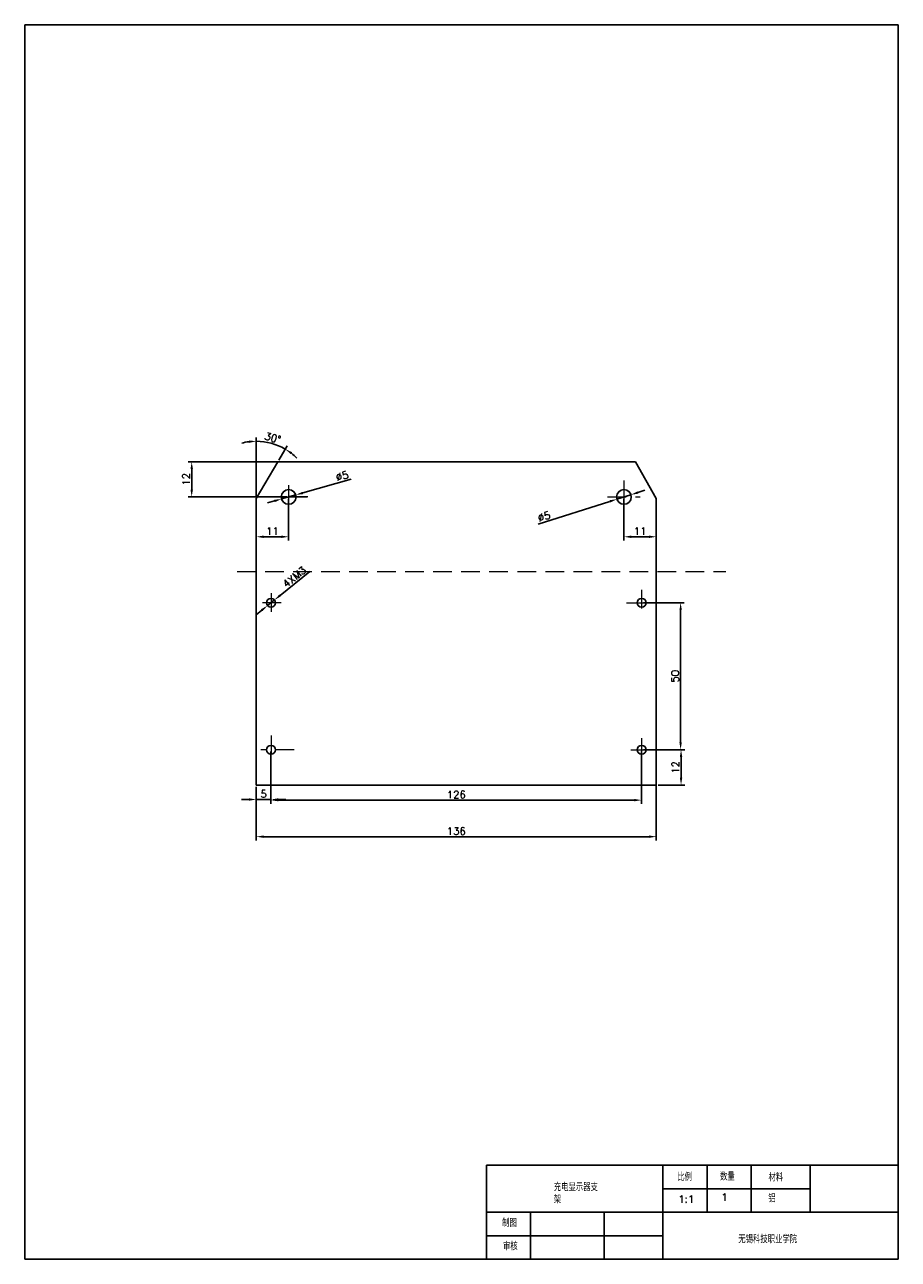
# Model space of a CAD drawing. Header units: millimetres. Extents: x 772 to 1069, y 577 to 997.
import ezdxf

# ---------------------------------------------------------------- set-up
doc = ezdxf.new("R2010")
doc.units = ezdxf.units.MM
doc.linetypes.add('HIDDEN', pattern=[9.525, 6.35, -3.175])
doc.layers.add('尺寸线', color=4, linetype='Continuous')
doc.layers.add('细实线', color=7, linetype='Continuous')
doc.layers.add('虚线', color=2, linetype='HIDDEN', lineweight=13)
doc.styles.get("Standard").update_dxf_attribs({"font": 'txt', "bigfont": 'gbcbig.shx'})
doc.dimstyles.new('ISO-25', dxfattribs={"dimtxt": 2.5, "dimasz": 2.5, "dimexe": 1.25, "dimexo": 0.625, "dimtad": 1, "dimtxsty": 'Standard', "dimcen": 2.5, "dimadec": 0, "dimazin": 0, "dimtfac": 1, "dimtmove": 0, "dimatfit": 3, "dimfxl": 0, "dimarcsym": 0})

# ---------------------------------------------------------------- blocks, each defined once
blk = doc.blocks.new('*D1')
at = {"layer": 'Defpoints', "color": 0, "transparency": 16777216}
for p in [(986.96, 750.62), (850.96, 738.62), (986.96, 721.05)]:
    blk.add_point(p, dxfattribs=at)
at = {"layer": '尺寸线', "color": 0, "lineweight": -2, "transparency": 16777216}
for p, q in [((986.96, 750), (986.96, 719.8)), ((850.96, 738), (850.96, 719.8)), ((853.46, 721.05), (984.46, 721.05))]:
    blk.add_line(p, q, dxfattribs=at)
at = {"layer": '尺寸线', "color": 0, "transparency": 16777216}
for points in [[(853.46, 721.47), (853.46, 720.64), (850.96, 721.05)], [(984.46, 721.47), (984.46, 720.64), (986.96, 721.05)]]:
    blk.add_solid(points, dxfattribs=at)
at = {"layer": '尺寸线', "color": 0, "transparency": 16777216, "insert": (918.96, 722.93), "char_height": 2.5, "attachment_point": 5}
blk.add_mtext('136', dxfattribs=at)
blk = doc.blocks.new('*D2')
at = {"layer": 'Defpoints', "color": 0, "transparency": 16777216}
for p in [(855.96, 750.62), (850.96, 738.62), (855.96, 733.7)]:
    blk.add_point(p, dxfattribs=at)
at = {"layer": '尺寸线', "color": 0, "lineweight": -2, "transparency": 16777216}
for p, q in [((855.96, 750), (855.96, 732.45)), ((850.96, 738), (850.96, 732.45)), ((848.46, 733.7), (845.96, 733.7)), ((850.96, 733.7), (855.96, 733.7)), ((858.46, 733.7), (860.96, 733.7))]:
    blk.add_line(p, q, dxfattribs=at)
at = {"layer": '尺寸线', "color": 0, "transparency": 16777216}
for points in [[(848.46, 734.12), (848.46, 733.29), (850.96, 733.7)], [(858.46, 734.12), (858.46, 733.29), (855.96, 733.7)]]:
    blk.add_solid(points, dxfattribs=at)
at = {"layer": '尺寸线', "color": 0, "transparency": 16777216, "insert": (853.46, 735.58), "char_height": 2.5, "attachment_point": 5}
blk.add_mtext('5', dxfattribs=at)
blk = doc.blocks.new('*D3')
at = {"layer": 'Defpoints', "color": 0, "transparency": 16777216}
for p in [(855.96, 750.62), (981.96, 750.62), (981.96, 733.48)]:
    blk.add_point(p, dxfattribs=at)
at = {"layer": '尺寸线', "color": 0, "lineweight": -2, "transparency": 16777216}
for p, q in [((855.96, 750), (855.96, 732.23)), ((981.96, 750), (981.96, 732.23)), ((858.46, 733.48), (979.46, 733.48))]:
    blk.add_line(p, q, dxfattribs=at)
at = {"layer": '尺寸线', "color": 0, "transparency": 16777216}
for points in [[(858.46, 733.9), (858.46, 733.07), (855.96, 733.48)], [(979.46, 733.9), (979.46, 733.07), (981.96, 733.48)]]:
    blk.add_solid(points, dxfattribs=at)
at = {"layer": '尺寸线', "color": 0, "transparency": 16777216, "insert": (918.96, 735.36), "char_height": 2.5, "attachment_point": 5}
blk.add_mtext('126', dxfattribs=at)
blk = doc.blocks.new('*D4')
at = {"layer": 'Defpoints', "color": 0, "transparency": 16777216}
for p in [(981.96, 750.62), (986.96, 738.62), (995.37, 738.62)]:
    blk.add_point(p, dxfattribs=at)
at = {"layer": '尺寸线', "color": 0, "lineweight": -2, "transparency": 16777216}
for p, q in [((982.59, 750.62), (996.62, 750.62)), ((995.37, 748.12), (995.37, 741.12)), ((987.59, 738.62), (996.62, 738.62))]:
    blk.add_line(p, q, dxfattribs=at)
at = {"layer": '尺寸线', "color": 0, "transparency": 16777216}
for points in [[(994.95, 748.12), (995.79, 748.12), (995.37, 750.62)], [(994.95, 741.12), (995.79, 741.12), (995.37, 738.62)]]:
    blk.add_solid(points, dxfattribs=at)
at = {"layer": '尺寸线', "color": 0, "transparency": 16777216, "insert": (993.49, 744.62), "char_height": 2.5, "attachment_point": 5, "rotation": 90}
blk.add_mtext('12', dxfattribs=at)
blk = doc.blocks.new('*D5')
at = {"layer": 'Defpoints', "color": 0, "transparency": 16777216}
for p in [(981.96, 800.62), (982.59, 750.62), (995.22, 750.62)]:
    blk.add_point(p, dxfattribs=at)
at = {"layer": '尺寸线', "color": 0, "lineweight": -2, "transparency": 16777216}
for p, q in [((982.59, 800.62), (996.47, 800.62)), ((995.22, 798.12), (995.22, 753.12)), ((983.21, 750.62), (996.47, 750.62))]:
    blk.add_line(p, q, dxfattribs=at)
at = {"layer": '尺寸线', "color": 0, "transparency": 16777216}
for points in [[(994.81, 798.12), (995.64, 798.12), (995.22, 800.62)], [(994.81, 753.12), (995.64, 753.12), (995.22, 750.62)]]:
    blk.add_solid(points, dxfattribs=at)
at = {"layer": '尺寸线', "color": 0, "transparency": 16777216, "insert": (993.35, 775.62), "char_height": 2.5, "attachment_point": 5, "rotation": 90}
blk.add_mtext('50', dxfattribs=at)
blk = doc.blocks.new('*D6')
at = {"layer": 'Defpoints', "color": 0, "transparency": 16777216}
for p in [(975.96, 836.62), (986.96, 836.12), (986.96, 823.07)]:
    blk.add_point(p, dxfattribs=at)
at = {"layer": '尺寸线', "color": 0, "lineweight": -2, "transparency": 16777216}
for p, q in [((975.96, 836), (975.96, 821.82)), ((986.96, 835.5), (986.96, 821.82)), ((978.46, 823.07), (984.46, 823.07))]:
    blk.add_line(p, q, dxfattribs=at)
at = {"layer": '尺寸线', "color": 0, "transparency": 16777216}
for points in [[(978.46, 823.49), (978.46, 822.66), (975.96, 823.07)], [(984.46, 823.49), (984.46, 822.66), (986.96, 823.07)]]:
    blk.add_solid(points, dxfattribs=at)
at = {"layer": '尺寸线', "color": 0, "transparency": 16777216, "insert": (981.46, 824.95), "char_height": 2.5, "attachment_point": 5}
blk.add_mtext('11', dxfattribs=at)
blk = doc.blocks.new('*D7')
at = {"layer": 'Defpoints', "color": 0, "transparency": 16777216}
for p in [(829, 848.62), (861.96, 848.62), (861.96, 836.62)]:
    blk.add_point(p, dxfattribs=at)
at = {"layer": '尺寸线', "color": 0, "lineweight": -2, "transparency": 16777216}
for p, q in [((861.34, 848.62), (827.75, 848.62)), ((829, 839.12), (829, 846.12)), ((861.34, 836.62), (827.75, 836.62))]:
    blk.add_line(p, q, dxfattribs=at)
at = {"layer": '尺寸线', "color": 0, "transparency": 16777216}
for points in [[(828.59, 846.12), (829.42, 846.12), (829, 848.62)], [(828.59, 839.12), (829.42, 839.12), (829, 836.62)]]:
    blk.add_solid(points, dxfattribs=at)
at = {"layer": '尺寸线', "color": 0, "transparency": 16777216, "insert": (827.13, 842.62), "char_height": 2.5, "attachment_point": 5, "rotation": 90}
blk.add_mtext('12', dxfattribs=at)
blk = doc.blocks.new('*D8')
at = {"layer": 'Defpoints', "color": 0, "transparency": 16777216}
for p in [(850.96, 836.12), (861.96, 836.62), (850.96, 823.07)]:
    blk.add_point(p, dxfattribs=at)
at = {"layer": '尺寸线', "color": 0, "lineweight": -2, "transparency": 16777216}
for p, q in [((861.96, 836), (861.96, 821.82)), ((850.96, 835.5), (850.96, 821.82)), ((859.46, 823.07), (853.46, 823.07))]:
    blk.add_line(p, q, dxfattribs=at)
at = {"layer": '尺寸线', "color": 0, "transparency": 16777216}
for points in [[(853.46, 823.49), (853.46, 822.66), (850.96, 823.07)], [(859.46, 823.49), (859.46, 822.66), (861.96, 823.07)]]:
    blk.add_solid(points, dxfattribs=at)
at = {"layer": '尺寸线', "color": 0, "transparency": 16777216, "insert": (856.46, 824.95), "char_height": 2.5, "attachment_point": 5}
blk.add_mtext('11', dxfattribs=at)
blk = doc.blocks.new('*D9')
at = {"layer": 'Defpoints', "color": 0, "transparency": 16777216}
for p in [(857.72, 854.38), (858.32, 848.62), (850.96, 836.12), (850.96, 836.12), (850.96, 738.62)]:
    blk.add_point(p, dxfattribs=at)
at = {"layer": '尺寸线', "color": 0, "lineweight": -2, "transparency": 16777216}
for p, q in [((850.96, 836.75), (850.96, 856.84)), ((858.64, 849.16), (861.47, 853.98))]:
    blk.add_line(p, q, dxfattribs=at)
for start, end in [(97.3644, 104.7288), (59.524, 90), (44.7953, 52.1597)]:
    blk.add_arc((850.96, 836.12), 19.46, start, end, dxfattribs=at)
at = {"layer": '尺寸线', "color": 0, "transparency": 16777216}
for points in [[(848.44, 855.84), (848.5, 855.01), (850.96, 855.59)], [(862.67, 851.15), (863.14, 851.84), (860.84, 852.9)]]:
    blk.add_solid(points, dxfattribs=at)
at = {"layer": '尺寸线', "color": 0, "transparency": 16777216, "insert": (856.57, 856.71), "char_height": 2.5, "attachment_point": 5, "rotation": 344.762}
blk.add_mtext('30°', dxfattribs=at)
blk = doc.blocks.new('*D10')
at = {"layer": 'Defpoints', "color": 0, "transparency": 16777216}
for p in [(859.56, 835.94), (864.37, 837.31)]:
    blk.add_point(p, dxfattribs=at)
at = {"layer": '尺寸线', "color": 0, "lineweight": -2, "transparency": 16777216}
for p, q in [((883.26, 842.67), (866.77, 837.99)), ((859.56, 835.94), (864.37, 837.31)), ((857.15, 835.26), (854.75, 834.58))]:
    blk.add_line(p, q, dxfattribs=at)
at = {"layer": '尺寸线', "color": 0, "transparency": 16777216}
for points in [[(857.04, 835.66), (857.27, 834.86), (859.56, 835.94)], [(866.66, 838.39), (866.89, 837.59), (864.37, 837.31)]]:
    blk.add_solid(points, dxfattribs=at)
at = {"layer": '尺寸线', "color": 0, "transparency": 16777216, "insert": (880.14, 843.74), "char_height": 2.5, "attachment_point": 5, "rotation": 15.8515}
blk.add_mtext('∅5', dxfattribs=at)
blk = doc.blocks.new('*D11')
at = {"layer": 'Defpoints', "color": 0, "transparency": 16777216}
for p in [(973.58, 835.87), (978.35, 837.38)]:
    blk.add_point(p, dxfattribs=at)
at = {"layer": '尺寸线', "color": 0, "lineweight": -2, "transparency": 16777216}
for p, q in [((978.35, 837.38), (973.58, 835.87)), ((980.73, 838.14), (983.11, 838.9)), ((946.77, 827.35), (971.2, 835.11))]:
    blk.add_line(p, q, dxfattribs=at)
at = {"layer": '尺寸线', "color": 0, "transparency": 16777216}
for points in [[(971.07, 835.51), (971.32, 834.71), (973.58, 835.87)], [(980.6, 838.54), (980.85, 837.74), (978.35, 837.38)]]:
    blk.add_solid(points, dxfattribs=at)
at = {"layer": '尺寸线', "color": 0, "transparency": 16777216, "insert": (948.79, 829.95), "char_height": 2.5, "attachment_point": 5, "rotation": 17.6361}
blk.add_mtext('∅5', dxfattribs=at)
blk = doc.blocks.new('*D12')
at = {"layer": 'Defpoints', "color": 0, "transparency": 16777216}
for p in [(854.79, 799.68), (857.13, 801.57)]:
    blk.add_point(p, dxfattribs=at)
at = {"layer": '尺寸线', "color": 0, "lineweight": -2, "transparency": 16777216}
for p, q in [((869.15, 811.23), (859.08, 803.13)), ((852.85, 798.12), (850.9, 796.55)), ((854.79, 799.68), (857.13, 801.57))]:
    blk.add_line(p, q, dxfattribs=at)
at = {"layer": '尺寸线', "color": 0, "transparency": 16777216}
for points in [[(858.82, 803.46), (859.34, 802.81), (857.13, 801.57)], [(852.59, 798.44), (853.11, 797.79), (854.79, 799.68)]]:
    blk.add_solid(points, dxfattribs=at)
at = {"layer": '尺寸线', "color": 0, "transparency": 16777216, "insert": (863.91, 809.42), "char_height": 2.5, "attachment_point": 5, "rotation": 38.8085}
blk.add_mtext('4XM3', dxfattribs=at)

msp = doc.modelspace()

# ---------------------------------------------------------------- linework, layer by layer
at = {"layer": '细实线'}
for p, q in [((772.228, 997.281), (1069.228, 997.281)), ((772.228, 577.281), (772.228, 997.281)), ((772.228, 997.281), (772.228, 985.281)), ((1069.228, 997.281), (1069.228, 577.281)), ((850.964, 836.125), (858.32, 848.625)), ((979.89, 848.625), (855.495, 848.625)), ((986.964, 836.125), (979.89, 848.625)), ((850.964, 836.125), (850.964, 738.625)), ((986.964, 738.625), (986.964, 836.125)), ((986.964, 750.625), (986.964, 800.625)), ((986.964, 738.625), (986.964, 750.625)), ((850.964, 738.625), (986.964, 738.625)), ((850.964, 738.625), (855.964, 738.625)), ((986.964, 738.625), (981.964, 738.625)), ((1069.228, 609.281), (929.228, 609.281)), ((929.228, 609.281), (929.228, 577.281)), ((1004.228, 609.281), (989.228, 609.281)), ((989.228, 609.281), (989.228, 593.281)), ((989.228, 609.281), (989.228, 601.281)), ((1004.228, 593.281), (1004.228, 609.281)), ((1039.228, 609.281), (1019.228, 609.281)), ((1019.228, 609.281), (1019.228, 593.281)), ((1069.228, 609.281), (1039.228, 609.281)), ((1039.228, 609.281), (1039.228, 593.281)), ((1069.228, 577.281), (1069.228, 609.281)), ((989.228, 601.281), (1039.228, 601.281)), ((1069.228, 593.281), (929.228, 593.281)), ((944.228, 577.281), (944.228, 593.281)), ((944.228, 593.281), (969.228, 593.281)), ((969.228, 593.281), (969.228, 577.281)), ((989.228, 593.281), (989.228, 577.281)), ((1019.228, 593.281), (1004.228, 593.281)), ((1069.228, 577.281), (1069.228, 593.281)), ((929.228, 577.281), (929.228, 585.281)), ((929.228, 585.281), (989.228, 585.281)), ((1069.228, 577.281), (772.228, 577.281)), ((929.228, 577.281), (944.228, 577.281))]:
    msp.add_line(p, q, dxfattribs=at)
for centre, radius in [((861.964, 836.625), 2.5), ((975.964, 836.625), 2.5), ((855.964, 800.625), 1.5), ((981.964, 800.625), 1.5), ((855.964, 750.625), 1.5), ((981.964, 750.625), 1.5)]:
    msp.add_circle(centre, radius, dxfattribs=at)
at = {"layer": '虚线'}
for p, q in [((861.964, 840.583), (861.964, 832.966)), ((975.964, 842.206), (975.964, 831.281)), ((868.539, 836.625), (857.798, 836.625)), ((861.964, 836.625), (868.539, 836.625)), ((970.331, 836.625), (981.523, 836.625)), ((844.462, 811.222), (1010.562, 811.222)), ((855.964, 803.922), (855.964, 797.18)), ((981.964, 805.045), (981.964, 796.658)), ((859.373, 800.625), (853.119, 800.625)), ((976.777, 800.625), (984.674, 800.625)), ((855.964, 755.501), (855.964, 747.526)), ((981.964, 754.587), (981.964, 745.49)), ((863.843, 750.625), (852.543, 750.625)), ((978.333, 750.625), (985.803, 750.625))]:
    msp.add_line(p, q, dxfattribs=at)

# ---------------------------------------------------------------- texts
at = {"layer": '细实线', "char_height": 2.5, "attachment_point": 1}
for s, insert, width in [('比例', (994.096, 606.496), 10.13238), ('数量', (1008.62, 606.623), 10.13238), ('材料', (1025.1, 606.344), 10.13238), ('充电显示器支架', (952.092, 603.014), 15.8955), ('1:1', (994.48, 599.044), 10.13238), ('1', (1009.051, 599.706), 10.13238), ('铝', (1025.057, 599.154), 10.13238), ('制图', (934.546, 590.851), 10.13238), ('\\P  无锡科技职业学院', (1010.38, 589.469), 27.09357), ('审核', (934.825, 582.899), 10.13238)]:
    msp.add_mtext(s, dxfattribs=dict(at, insert=insert, width=width))

# ---------------------------------------------------------------- dimensions: what is measured, and where the dimension line sits
at = {"layer": '尺寸线'}
dim = msp.add_angular_dim_2l(base=(857.722, 854.378), line1=((850.964, 836.125), (858.32, 848.625)), line2=((850.964, 836.125), (850.964, 738.625)), dimstyle='ISO-25', dxfattribs=at)
dim.commit()
dim.dimension.update_dxf_attribs({"geometry": '*D9', "text_midpoint": (856.572, 856.713)})
for base, p1, p2, picture, middle in [((829.003, 848.625), (861.964, 836.625), (861.964, 848.625), '*D7', (827.128, 842.625)), ((995.222, 750.625), (981.964, 800.625), (982.589, 750.625), '*D5', (993.347, 775.625)), ((995.37, 738.625), (981.964, 750.625), (986.964, 738.625), '*D4', (993.495, 744.625))]:
    dim = msp.add_linear_dim(base=base, p1=p1, p2=p2, angle=90, dimstyle='ISO-25', dxfattribs=at)
    dim.commit()
    dim.dimension.update_dxf_attribs({"geometry": picture, "text_midpoint": middle})
for p1, p2, picture, middle in [((859.559, 835.942), (864.368, 837.308), '*D10', (880.656, 841.933)), ((978.346, 837.382), (973.581, 835.868), '*D11', (949.356, 828.166))]:
    dim = msp.add_diameter_dim_2p(p1=p1, p2=p2, dimstyle='ISO-25', dxfattribs=at)
    dim.commit()
    dim.dimension.update_dxf_attribs({"geometry": picture, "text_midpoint": middle, "dimtype": 163})
for base, p1, p2, picture, middle in [((850.964, 823.072), (861.964, 836.625), (850.964, 836.125), '*D8', (856.464, 824.947)), ((986.964, 823.072), (975.964, 836.625), (986.964, 836.125), '*D6', (981.464, 824.947)), ((855.964, 733.704), (850.964, 738.625), (855.964, 750.625), '*D2', (853.464, 735.579)), ((981.964, 733.482), (855.964, 750.625), (981.964, 750.625), '*D3', (918.964, 735.357))]:
    dim = msp.add_linear_dim(base=base, p1=p1, p2=p2, dimstyle='ISO-25', dxfattribs=at)
    dim.commit()
    dim.dimension.update_dxf_attribs({"geometry": picture, "text_midpoint": middle})
dim = msp.add_diameter_dim_2p(p1=(854.795, 799.685), p2=(857.132, 801.565), text='4XM3', dimstyle='ISO-25', dxfattribs=at)
dim.commit()
dim.dimension.update_dxf_attribs({"geometry": '*D12', "text_midpoint": (863.912, 809.424)})
dim = msp.add_linear_dim(base=(986.964, 721.055), p1=(850.964, 738.625), p2=(986.964, 750.625), dimstyle='ISO-25', dxfattribs=at)
dim.commit()
dim.dimension.update_dxf_attribs({"geometry": '*D1', "text_midpoint": (918.964, 721.055), "dimtype": 160})

doc.saveas('drawing.dxf')
